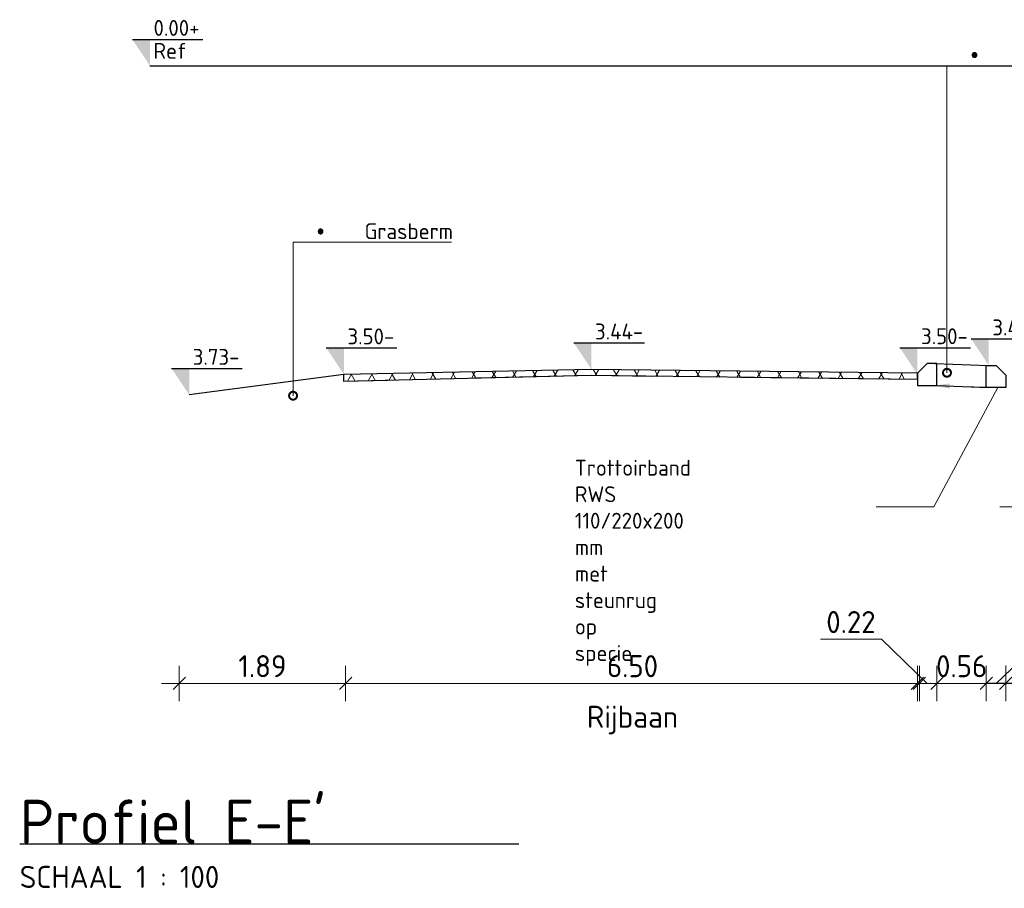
# Model space of a CAD drawing. Header units: metres. Extents: x 115954 to 115994, y 477007 to 477166.
# Tile 14 of 20: x 115963 to 115974, y 477135 to 477145. Entities that reach past the tile are written whole.
import ezdxf
from ezdxf import colors
from ezdxf.entities.mleader import LeaderData, LeaderLine
from ezdxf.math import Vec2, Vec3

# ---------------------------------------------------------------- set-up
doc = ezdxf.new("R2010")
doc.units = ezdxf.units.M
doc.linetypes.add('AL-NAP_LIJN', pattern=[15.25, 12, -1.5, 0.25, -1.5])
doc.linetypes.add('DASHED', pattern=[0.75, 0.5, -0.25])
doc.layers.get('Defpoints').update_dxf_attribs({"lineweight": 25})
for name, color, linetype, lineweight in [('N-WE-VH-VERHARDING-ASFALT-WAP', 251, 'DASHED', 30), ('N-WE-VH-VERHARDING_ASFALT-AD', 252, 'Continuous', 18), ('X-XX-AL-AANPIJLING-M', 7, 'Continuous', 18), ('X-XX-AL-DETAIL1-GD', 7, 'Continuous', 25), ('X-XX-AL-NAP-GD', 7, 'AL-NAP_LIJN', 25), ('X-XX-AL-PEILMAAT-SD', 7, 'Continuous', 25), ('X-XX-AL-VERWIJZING-S', 7, 'Continuous', 25), ('X-XX-AL-VERWIJZING-T18', 7, 'Continuous', 18)]:
    doc.layers.add(name, color=color, linetype=linetype, lineweight=lineweight)
doc.styles.add('NLCS-ISO', font='NLCS-ISO.ttf')
doc.styles.add('NLCS-ISO-ANNOTATIEF-T18', font='NLCS-ISO.ttf', dxfattribs={"height": 1.8})
doc.styles.add('NLCS-ISO-ANNOTATIEF-T25', font='NLCS-ISO.ttf', dxfattribs={"height": 2.5})
doc.dimstyles.new('NLCS-ANNOTATIEF-T25-SCHRAP_L2_H1', dxfattribs={"dimtxt": 2.5, "dimasz": 1.4, "dimexe": 2, "dimexo": 2, "dimgap": 0.7, "dimtad": 1, "dimzin": 0, "dimdsep": 46, "dimtxsty": 'NLCS-ISO-ANNOTATIEF-T25', "dimblk": 'OBLIQUE', "dimcen": 0, "dimdle": 2, "dimclrd": 256, "dimclre": 256, "dimclrt": 256, "dimadec": 1, "dimazin": 0, "dimtfac": 1, "dimtdec": 3, "dimtofl": 0, "dimtmove": 0, "dimatfit": 3, "dimldrblk": 'OBLIQUE', "dimfxl": 2, "dimfxlon": 1, "dimtfillclr": 256, "dimtolj": 1, "dimtzin": 0, "dimlwd": -1, "dimlwe": -1, "dimarcsym": 0})

# ---------------------------------------------------------------- blocks, each defined once
blk = doc.blocks.new('SAL-VERWIJZING_ONDERSCHRIFT-SO')
at = {"linetype": 'Continuous', "style": 'NLCS-ISO'}
blk.add_text('SCHAAL 1 :', height=2.5, dxfattribs=at).set_placement((0, -3.75))
at = {"style": 'NLCS-ISO'}
for tag, p, height in [('OMSCHRIJVING', (0, 1.25), 5), ('SCHAAL', (18.15, -3.75), 2.5)]:
    blk.add_attdef(tag, p, '', height=height, dxfattribs=at)
blk = doc.blocks.new('_DotSmall')
at = {"color": 0, "linetype": 'ByBlock', "const_width": 0.5}
blk.add_lwpolyline([(-0.0625, 0, 1), (0.0625, 0, 1)], format="xyb", close=True, dxfattribs=at)
blk = doc.blocks.new('_Oblique')
at = {"color": 0, "linetype": 'ByBlock', "lineweight": -2}
blk.add_line((-0.5, -0.5), (0.5, 0.5), dxfattribs=at)
blk = doc.blocks.new('*D10')
at = {"layer": 'Defpoints', "color": 0, "transparency": 16777216}
for p in [(115966.416, 477140.728), (115964.531, 477140.507), (115966.416, 477137.203)]:
    blk.add_point(p, dxfattribs=at)
at = {"layer": 'X-XX-AL-AANPIJLING-M', "transparency": 16777216}
for p, q in [((115964.531, 477137.403), (115964.531, 477137.003)), ((115966.416, 477137.403), (115966.416, 477137.003)), ((115964.331, 477137.203), (115966.616, 477137.203))]:
    blk.add_line(p, q, dxfattribs=at)
at = {"layer": 'X-XX-AL-AANPIJLING-M', "transparency": 16777216, "xscale": 0.14, "yscale": 0.14, "zscale": 0.14, "rotation": 180}
blk.add_blockref('_Oblique', (115964.531, 477137.203), dxfattribs=at)
at = {"layer": 'X-XX-AL-AANPIJLING-M', "transparency": 16777216, "xscale": 0.14, "yscale": 0.14, "zscale": 0.14}
blk.add_blockref('_Oblique', (115966.416, 477137.203), dxfattribs=at)
at = {"layer": 'X-XX-AL-AANPIJLING-M', "transparency": 16777216, "insert": (115965.473, 477137.398), "char_height": 0.25, "attachment_point": 5, "style": 'NLCS-ISO-ANNOTATIEF-T25'}
blk.add_mtext('\\A1;1.89', dxfattribs=at)
blk = doc.blocks.new('*D11')
at = {"layer": 'Defpoints', "color": 0, "transparency": 16777216}
for p in [(115972.916, 477140.858), (115966.416, 477140.728), (115972.916, 477137.203)]:
    blk.add_point(p, dxfattribs=at)
at = {"layer": 'X-XX-AL-AANPIJLING-M', "transparency": 16777216}
for p, q in [((115966.416, 477137.403), (115966.416, 477137.003)), ((115972.916, 477137.403), (115972.916, 477137.003)), ((115966.216, 477137.203), (115973.116, 477137.203))]:
    blk.add_line(p, q, dxfattribs=at)
at = {"layer": 'X-XX-AL-AANPIJLING-M', "transparency": 16777216, "xscale": 0.14, "yscale": 0.14, "zscale": 0.14, "rotation": 180}
blk.add_blockref('_Oblique', (115966.416, 477137.203), dxfattribs=at)
at = {"layer": 'X-XX-AL-AANPIJLING-M', "transparency": 16777216, "xscale": 0.14, "yscale": 0.14, "zscale": 0.14}
blk.add_blockref('_Oblique', (115972.916, 477137.203), dxfattribs=at)
at = {"layer": 'X-XX-AL-AANPIJLING-M', "transparency": 16777216, "insert": (115969.666, 477137.398), "char_height": 0.25, "attachment_point": 5, "style": 'NLCS-ISO-ANNOTATIEF-T25'}
blk.add_mtext('\\A1;6.50', dxfattribs=at)
blk = doc.blocks.new('*D12')
at = {"layer": 'Defpoints', "color": 0, "transparency": 16777216}
for p in [(115972.895, 477140.578), (115973.115, 477140.578), (115973.115, 477137.203)]:
    blk.add_point(p, dxfattribs=at)
at = {"layer": 'X-XX-AL-AANPIJLING-M', "transparency": 16777216}
for p, q in [((115972.486, 477137.703), (115971.796, 477137.703)), ((115973.005, 477137.203), (115972.486, 477137.703)), ((115972.895, 477137.403), (115972.895, 477137.003)), ((115973.115, 477137.403), (115973.115, 477137.003)), ((115972.695, 477137.203), (115973.315, 477137.203))]:
    blk.add_line(p, q, dxfattribs=at)
at = {"layer": 'X-XX-AL-AANPIJLING-M', "transparency": 16777216, "xscale": 0.14, "yscale": 0.14, "zscale": 0.14, "rotation": 180}
blk.add_blockref('_Oblique', (115972.895, 477137.203), dxfattribs=at)
at = {"layer": 'X-XX-AL-AANPIJLING-M', "transparency": 16777216, "xscale": 0.14, "yscale": 0.14, "zscale": 0.14}
blk.add_blockref('_Oblique', (115973.115, 477137.203), dxfattribs=at)
at = {"layer": 'X-XX-AL-AANPIJLING-M', "transparency": 16777216, "insert": (115972.141, 477137.898), "char_height": 0.25, "attachment_point": 5, "style": 'NLCS-ISO-ANNOTATIEF-T25'}
blk.add_mtext('\\A1;0.22', dxfattribs=at)
blk = doc.blocks.new('*D13')
at = {"layer": 'Defpoints', "color": 0, "transparency": 16777216}
for p in [(115973.675, 477140.949), (115973.115, 477140.827), (115973.675, 477137.203)]:
    blk.add_point(p, dxfattribs=at)
at = {"layer": 'X-XX-AL-AANPIJLING-M', "transparency": 16777216}
for p, q in [((115973.115, 477137.403), (115973.115, 477137.003)), ((115973.675, 477137.403), (115973.675, 477137.003)), ((115972.915, 477137.203), (115973.875, 477137.203))]:
    blk.add_line(p, q, dxfattribs=at)
at = {"layer": 'X-XX-AL-AANPIJLING-M', "transparency": 16777216, "xscale": 0.14, "yscale": 0.14, "zscale": 0.14, "rotation": 180}
blk.add_blockref('_Oblique', (115973.115, 477137.203), dxfattribs=at)
at = {"layer": 'X-XX-AL-AANPIJLING-M', "transparency": 16777216, "xscale": 0.14, "yscale": 0.14, "zscale": 0.14}
blk.add_blockref('_Oblique', (115973.675, 477137.203), dxfattribs=at)
at = {"layer": 'X-XX-AL-AANPIJLING-M', "transparency": 16777216, "insert": (115973.395, 477137.398), "char_height": 0.25, "attachment_point": 5, "style": 'NLCS-ISO-ANNOTATIEF-T25'}
blk.add_mtext('\\A1;0.56', dxfattribs=at)
blk = doc.blocks.new('*D14')
at = {"layer": 'Defpoints', "color": 0, "transparency": 16777216}
for p in [(115973.675, 477140.808), (115973.895, 477140.698), (115973.895, 477137.203)]:
    blk.add_point(p, dxfattribs=at)
at = {"layer": 'X-XX-AL-AANPIJLING-M', "transparency": 16777216}
for p, q in [((115973.785, 477137.203), (115974.31, 477137.703)), ((115974.31, 477137.703), (115975, 477137.703)), ((115973.675, 477137.403), (115973.675, 477137.003)), ((115973.895, 477137.403), (115973.895, 477137.003)), ((115973.475, 477137.203), (115974.095, 477137.203))]:
    blk.add_line(p, q, dxfattribs=at)
at = {"layer": 'X-XX-AL-AANPIJLING-M', "transparency": 16777216, "xscale": 0.14, "yscale": 0.14, "zscale": 0.14, "rotation": 180}
blk.add_blockref('_Oblique', (115973.675, 477137.203), dxfattribs=at)
at = {"layer": 'X-XX-AL-AANPIJLING-M', "transparency": 16777216, "xscale": 0.14, "yscale": 0.14, "zscale": 0.14}
blk.add_blockref('_Oblique', (115973.895, 477137.203), dxfattribs=at)
at = {"layer": 'X-XX-AL-AANPIJLING-M', "transparency": 16777216, "insert": (115974.655, 477137.898), "char_height": 0.25, "attachment_point": 5, "style": 'NLCS-ISO-ANNOTATIEF-T25'}
blk.add_mtext('\\A1;0.22', dxfattribs=at)
blk = doc.blocks.new('*D15')
at = {"layer": 'Defpoints', "color": 0, "transparency": 16777216}
for p in [(115973.895, 477140.838), (115976.895, 477140.698), (115976.895, 477137.204)]:
    blk.add_point(p, dxfattribs=at)
at = {"layer": 'X-XX-AL-AANPIJLING-M', "transparency": 16777216}
for p, q in [((115973.895, 477137.404), (115973.895, 477137.004)), ((115976.895, 477137.404), (115976.895, 477137.004)), ((115973.695, 477137.204), (115977.095, 477137.204))]:
    blk.add_line(p, q, dxfattribs=at)
at = {"layer": 'X-XX-AL-AANPIJLING-M', "transparency": 16777216, "xscale": 0.14, "yscale": 0.14, "zscale": 0.14, "rotation": 180}
blk.add_blockref('_Oblique', (115973.895, 477137.204), dxfattribs=at)
at = {"layer": 'X-XX-AL-AANPIJLING-M', "transparency": 16777216, "xscale": 0.14, "yscale": 0.14, "zscale": 0.14}
blk.add_blockref('_Oblique', (115976.895, 477137.204), dxfattribs=at)
at = {"layer": 'X-XX-AL-AANPIJLING-M', "transparency": 16777216, "insert": (115975.395, 477137.399), "char_height": 0.25, "attachment_point": 5, "style": 'NLCS-ISO-ANNOTATIEF-T25'}
blk.add_mtext('\\A1;3.00', dxfattribs=at)
blk = doc.blocks.new('*D24')
at = {"layer": 'Defpoints', "color": 0, "transparency": 16777216}
for p in [(115972.916, 477139.267), (115966.416, 477139.137), (115972.916, 477136.555)]:
    blk.add_point(p, dxfattribs=at)
at = {"layer": 'X-XX-AL-AANPIJLING-M', "transparency": 16777216, "insert": (115969.666, 477136.787), "char_height": 0.25, "attachment_point": 5, "style": 'NLCS-ISO-ANNOTATIEF-T25'}
blk.add_mtext('\\A1;Rijbaan', dxfattribs=at)
blk = doc.blocks.new('_None')
blk = doc.blocks.new('SAL-PEILMAAT_INFRACAD_R01-SOD')
blk.add_line((-2, 3), (6, 3))
blk.add_solid([(-2, 3), (0, 3), (0, 0)])
at = {"style": 'NLCS-ISO'}
for tag, p in [('...', (0.4, 3.4)), ('REF', (0.4, 0.8))]:
    blk.add_attdef(tag, p, '', height=1.8, dxfattribs=at)
blk = doc.blocks.new('SAL-PEILMAAT_INFRACAD_H01-SOD')
blk.add_line((-2, 3), (6, 3))
blk.add_solid([(-2, 3), (0, 3), (0, 0)])
at = {"style": 'NLCS-ISO'}
blk.add_attdef('...', (0.4, 3.4), '', height=1.8, dxfattribs=at)

msp = doc.modelspace()

# ---------------------------------------------------------------- hatches: boundary and pattern name
at = {"layer": 'N-WE-VH-VERHARDING_ASFALT-AD'}
h = msp.add_hatch(dxfattribs=at)
h.set_pattern_fill('AVH-ASFALT', color=256, scale=0.2, pattern_type=2)
h.set_pattern_definition([(60, (115964.97942, 477096.5056), (-0.1732051, 0.1), []), (120, (115964.97942, 477096.5056), (-0.1732051, -0.1), [])])
h.paths.add_polyline_path([(115972.897, 477140.646), (115972.897, 477140.716), (115969.201, 477140.762), (115966.396, 477140.706), (115966.396, 477140.626), (115969.201, 477140.692)])

# ---------------------------------------------------------------- linework, layer by layer
at = {"layer": 'N-WE-VH-VERHARDING-ASFALT-WAP', "ltscale": 4, "flags": 128}
msp.add_lwpolyline([(115972.896, 477140.646), (115969.201, 477140.692), (115966.396, 477140.626)], dxfattribs=at)
at = {"layer": 'X-XX-AL-DETAIL1-GD', "flags": 128}
for points in [[(115972.895, 477140.718), (115969.201, 477140.762), (115966.396, 477140.706)], [(115973.095, 477140.828), (115973.695, 477140.808)], [(115966.396, 477140.706), (115964.643, 477140.474)], [(115972.895, 477140.646), (115969.201, 477140.692), (115966.396, 477140.626)], [(115973.115, 477140.578), (115973.696, 477140.558)], [(115962.723, 477135.384), (115968.379, 477135.384)]]:
    msp.add_lwpolyline(points, dxfattribs=at)
for points in [[(115972.895, 477140.578), (115973.115, 477140.578), (115973.115, 477140.828), (115973.005, 477140.828), (115972.895, 477140.718)], [(115973.895, 477140.558), (115973.675, 477140.558), (115973.675, 477140.808), (115973.785, 477140.808), (115973.895, 477140.698)]]:
    msp.add_lwpolyline(points, close=True, dxfattribs=at)
at = {"layer": 'X-XX-AL-DETAIL1-GD'}
for points in [[(115966.396, 477140.626), (115966.394, 477140.706)], [(115972.896, 477140.646), (115972.895, 477140.718)]]:
    msp.add_lwpolyline(points, dxfattribs=at)
at = {"layer": 'X-XX-AL-NAP-GD'}
msp.add_line((115964.199, 477144.203), (115992.324, 477144.203), dxfattribs=at)

# ---------------------------------------------------------------- block references
at = {"layer": 'X-XX-AL-PEILMAAT-SD', "xscale": 0.1, "yscale": 0.1, "zscale": 0.1}
for name, p, values in [('SAL-PEILMAAT_INFRACAD_R01-SOD', (115964.199, 477144.203), {'...': '0.00+', 'REF': 'Ref'}), ('SAL-PEILMAAT_INFRACAD_H01-SOD', (115973.703, 477140.808), {'...': '3.40-'}), ('SAL-PEILMAAT_INFRACAD_H01-SOD', (115966.396, 477140.706), {'...': '3.50-'}), ('SAL-PEILMAAT_INFRACAD_H01-SOD', (115969.201, 477140.762), {'...': '3.44-'}), ('SAL-PEILMAAT_INFRACAD_H01-SOD', (115972.895, 477140.708), {'...': '3.50-'}), ('SAL-PEILMAAT_INFRACAD_H01-SOD', (115964.643, 477140.474), {'...': '3.73-'})]:
    msp.add_blockref(name, p, dxfattribs=at).add_auto_attribs(values)
at = {"layer": 'X-XX-AL-VERWIJZING-S', "xscale": 0.1, "yscale": 0.1, "zscale": 0.1}
msp.add_blockref('SAL-VERWIJZING_ONDERSCHRIFT-SO', (115962.723, 477135.259), dxfattribs=at).add_auto_attribs({'OMSCHRIJVING': "Profiel E-E'", 'SCHAAL': '100'})

# ---------------------------------------------------------------- dimensions: what is measured, and where the dimension line sits
at = {"layer": 'X-XX-AL-AANPIJLING-M'}
dim = msp.add_linear_dim(base=(115973.675, 477137.203), p1=(115973.115, 477140.827), p2=(115973.675, 477140.949), dimstyle='NLCS-ANNOTATIEF-T25-SCHRAP_L2_H1', dxfattribs=at)
dim.commit()
dim.dimension.update_dxf_attribs({"geometry": '*D13', "text_midpoint": (115973.395, 477137.203), "dimtype": 160})
for base, p1, p2, picture, middle in [((115972.916, 477137.203), (115966.416, 477140.728), (115972.916, 477140.858), '*D11', (115969.666, 477137.398)), ((115976.895, 477137.204), (115973.895, 477140.838), (115976.895, 477140.698), '*D15', (115975.395, 477137.399)), ((115966.4163, 477137.2032), (115964.5305, 477140.5072), (115966.4163, 477140.7277), '*D10', (115965.4734, 477137.3982))]:
    dim = msp.add_linear_dim(base=base, p1=p1, p2=p2, dimstyle='NLCS-ANNOTATIEF-T25-SCHRAP_L2_H1', dxfattribs=at)
    dim.commit()
    dim.dimension.update_dxf_attribs({"geometry": picture, "text_midpoint": middle})
for base, p1, p2, picture, middle in [((115973.895, 477137.203), (115973.675, 477140.808), (115973.895, 477140.698), '*D14', (115974.38, 477137.703)), ((115973.115, 477137.203), (115972.895, 477140.578), (115973.115, 477140.578), '*D12', (115972.416, 477137.703))]:
    dim = msp.add_linear_dim(base=base, p1=p1, p2=p2, dimstyle='NLCS-ANNOTATIEF-T25-SCHRAP_L2_H1', override={"dimtmove": 1}, dxfattribs=at)
    dim.commit()
    dim.dimension.update_dxf_attribs({"geometry": picture, "text_midpoint": middle, "dimtype": 160})
dim = msp.add_linear_dim(base=(115972.916, 477136.555), p1=(115966.416, 477139.137), p2=(115972.916, 477139.267), text='Rijbaan', dimstyle='NLCS-ANNOTATIEF-T25-SCHRAP_L2_H1', override={"dimblk1": 'None', "dimblk2": 'None', "dimsah": 1, "dimse1": 1, "dimse2": 1, "dimsd1": 1, "dimsd2": 1}, dxfattribs=at)
dim.commit()
dim.dimension.update_dxf_attribs({"geometry": '*D24', "text_midpoint": (115969.666, 477136.787)})

# ---------------------------------------------------------------- leaders
at = {"layer": 'X-XX-AL-VERWIJZING-T18'}
ml = msp.add_multileader_mtext('Standard', dxfattribs=at)
ml.set_content('\\pxi-3,l3,t3;{\\fSymbol|b0|i0|c2|p18;·^I}Grasberm', color=256, style='NLCS-ISO-ANNOTATIEF-T18')
ml.set_leader_properties(color=256, linetype='ByLayer', lineweight=-1)
ml.set_arrow_properties(name='DOTSMALL')
ml.build(insert=Vec2(0, 0))
ml.multileader.update_dxf_attribs({"text_left_attachment_type": 5, "text_right_attachment_type": 5, "dogleg_length": 1.8, "arrow_head_size": 0.18, "scale": 0.1})
ctx = ml.context
ctx.base_point, ctx.scale, ctx.char_height, ctx.arrow_head_size, ctx.landing_gap_size, ctx.plane_origin = Vec3(115973.409, 477144.203), 0.1, 0.18, 0.18, 0.09, Vec3(115973.227, 477141.124)
ctx.left_attachment, ctx.right_attachment = 5, 5
notes = []
notes.append((ctx, [(0, (1, 1, 0), (115973.229, 477144.203), (1, 0), 0.18, [(1, [(115973.229, 477140.724)], 0, [])])]))
ctx.mtext.insert, ctx.mtext.flow_direction = Vec3(115973.499, 477144.419), 5
ml = msp.add_multileader_mtext('Standard', dxfattribs=at)
ml.set_content('\\pxi-3,l3,t3;{\\fSymbol|b0|i0|c2|p18;·^I}Grasberm', color=256, style='NLCS-ISO-ANNOTATIEF-T18')
ml.set_leader_properties(color=256, linetype='ByLayer', lineweight=-1)
ml.set_arrow_properties(name='DOTSMALL')
ml.build(insert=Vec2(0, 0))
ml.multileader.update_dxf_attribs({"text_left_attachment_type": 5, "text_right_attachment_type": 5, "dogleg_length": 1.8, "arrow_head_size": 0.18, "scale": 0.1})
ctx = ml.context
ctx.base_point, ctx.scale, ctx.char_height, ctx.arrow_head_size, ctx.landing_gap_size, ctx.plane_origin = Vec3(115966, 477142.203), 0.1, 0.18, 0.18, 0.09, Vec3(115965.818, 477140.707)
ctx.left_attachment, ctx.right_attachment = 5, 5
notes.append((ctx, [(0, (1, 1, 0), (115965.82, 477142.203), (1, 0), 0.18, [(1, [(115965.82, 477140.464)], 0, [])])]))
ctx.mtext.insert, ctx.mtext.flow_direction = Vec3(115966.09, 477142.419), 5
ml = msp.add_multileader_mtext('Standard', dxfattribs=at)
ml.set_content('Trottoirband RWS 110/220x200 mm\\Pmet steunrug op specie', color=256, style='NLCS-ISO-ANNOTATIEF-T18')
ml.set_leader_properties(color=256, linetype='ByLayer', lineweight=-1)
ml.build(insert=Vec2(0, 0))
ml.multileader.update_dxf_attribs({"text_left_attachment_type": 5, "text_right_attachment_type": 5, "dogleg_length": 1.8, "arrow_head_size": 0.18, "scale": 0.1})
ctx = ml.context
ctx.base_point, ctx.scale, ctx.char_height, ctx.arrow_head_size, ctx.landing_gap_size, ctx.plane_origin = Vec3(115968.923, 477139.203), 0.1, 0.18, 0.18, 0.09, Vec3(115973.08, 477141.372)
ctx.left_attachment, ctx.right_attachment = 5, 5
notes.append((ctx, [(1, (1, 1, 0), (115973.081, 477139.203), (-1, 0), 0.18, [(1, [(115973.081, 477140.578), (115973.806, 477140.558)], 0, [])])]))
ctx.mtext.insert, ctx.mtext.width, ctx.mtext.flow_direction = Vec3(115969.013, 477139.737), 3.798, 5
at = {"layer": 'X-XX-AL-VERWIJZING-T18', "color": 7}
ml = msp.add_multileader_mtext('Standard', dxfattribs=at)
ml.set_content('Opsluitband 100x200mm', color=7, style='NLCS-ISO-ANNOTATIEF-T18')
ml.set_leader_properties(color=256, linetype='ByLayer', lineweight=-1)
ml.build(insert=Vec2(0, 0))
ml.multileader.update_dxf_attribs({"text_left_attachment_type": 5, "text_right_attachment_type": 5, "dogleg_length": 1.8, "arrow_head_size": 0.18, "scale": 0.1})
ctx = ml.context
ctx.base_point, ctx.scale, ctx.char_height, ctx.arrow_head_size, ctx.landing_gap_size, ctx.plane_origin = Vec3(115974.134, 477139.203), 0.1, 0.18, 0.18, 0.09, Vec3(115976.997, 477141.1)
ctx.left_attachment, ctx.right_attachment = 5, 5
notes.append((ctx, [(0, (1, 1, 0), (115976.996, 477139.203), (-1, 0), 0.18, [(0, [(115976.996, 477140.555)], 0, [])])]))
ctx.mtext.insert, ctx.mtext.flow_direction = Vec3(115974.224, 477139.437), 5
for ctx, leaders in notes:
    for number, flags, end, landing, length, lines in leaders:
        leader = LeaderData()
        leader.index, (leader.has_last_leader_line, leader.has_dogleg_vector, leader.attachment_direction) = number, flags
        leader.last_leader_point, leader.dogleg_vector, leader.dogleg_length = Vec3(end), Vec3(landing), length
        for number, points, colour, breaks in lines:
            line = LeaderLine()
            line.index, line.vertices, line.color, line.breaks = number, Vec3.list(points), colors.encode_raw_color(colour), breaks
            leader.lines.append(line)
        ctx.leaders.append(leader)

doc.saveas('drawing.dxf')
